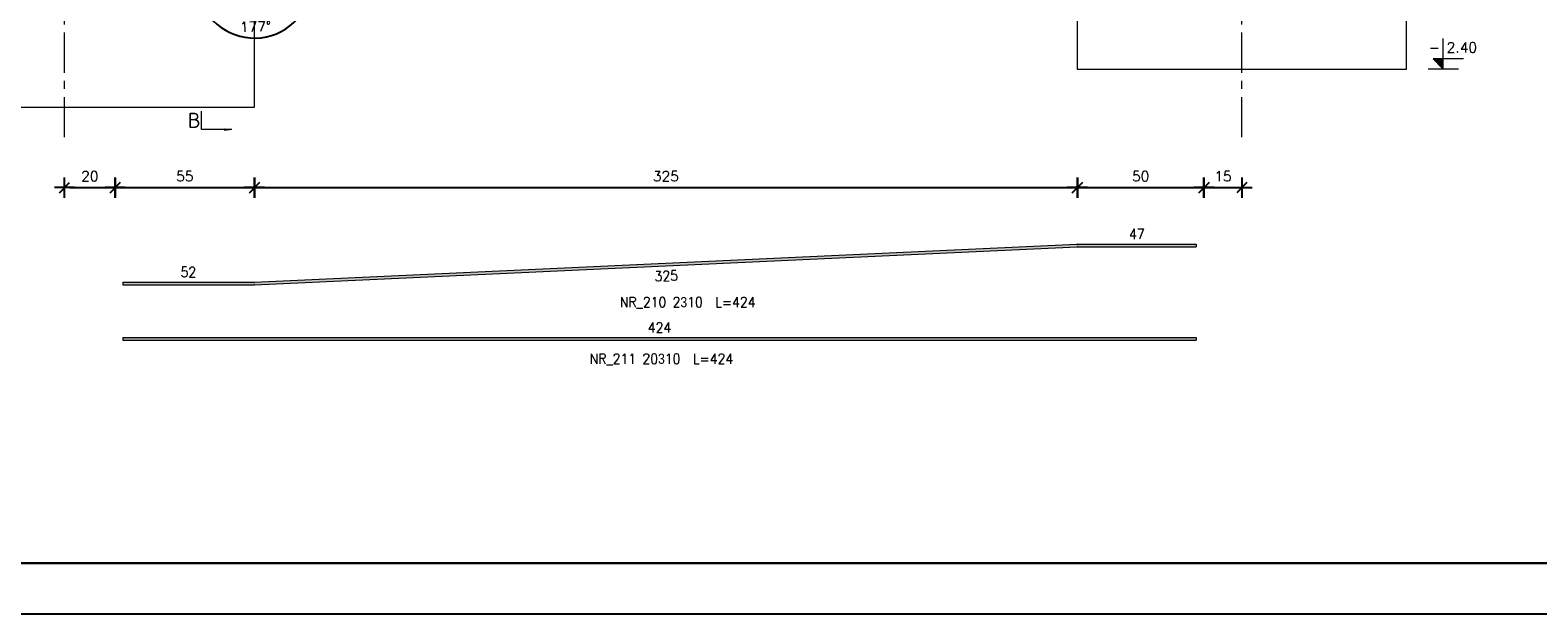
# Model space of a CAD drawing. Extents: x 252417 to 269709, y -146608 to -133214.
# Tile 2 of 14: x 255568 to 261522, y -146608 to -144305. Entities that reach past the tile are written whole.
import ezdxf
from ezdxf.enums import TextEntityAlignment as Align

# ---------------------------------------------------------------- set-up
doc = ezdxf.new("R2010")
doc.units = 0
doc.header["$LTSCALE"] = 5
doc.header["$MEASUREMENT"] = 0
doc.linetypes.add('CENTER', pattern=[50.8, 31.75, -6.35, 6.35, -6.35])
doc.layers.add('_FORMATKA', color=8, linetype='Continuous', lineweight=15, plot=False)
for name, color, linetype, lineweight in [('_RAMKA', 7, 'Continuous', 35), ('AutoCAD_Structural_Detailing_pręt wyrzucony', 7, 'Continuous', 13), ('AutoCAD_Structural_Detailing_symbole graficzne', 7, 'Continuous', 13), ('PS_DIM', 4, 'Continuous', 13), ('PS_SOLID', 7, 'Continuous', 20)]:
    doc.layers.add(name, color=color, linetype=linetype, lineweight=lineweight)
doc.styles.add('marta', font='simplex.shx', dxfattribs={"width": 0.8})
doc.styles.add('marta_B', font='isocpeur.ttf')
doc.styles.add('r-simplex', font='simplex.shx', dxfattribs={"width": 0.9})
doc.styles.add('styl2M', font='simplex.shx')
doc.dimstyles.new('RBCT DIM 20_M', dxfattribs={"dimtxt": 40, "dimasz": 20, "dimexe": 20, "dimexo": 150, "dimgap": 25, "dimtad": 1, "dimdec": 1, "dimlfac": 0.1, "dimzin": 9, "dimdsep": 46, "dimtxsty": 'styl2M', "dimblk": 'dimznak', "dimcen": 40, "dimse1": 1, "dimse2": 1, "dimclrd": 8, "dimclre": 8, "dimclrt": 4, "dimadec": 0, "dimazin": 0, "dimtfac": 1, "dimtdec": 1, "dimtix": 1, "dimtmove": 2, "dimatfit": 3, "dimldrblk": 'dimznak', "dimfxl": 5, "dimfxlon": 1, "dimarcsym": 0})

# ---------------------------------------------------------------- blocks, each defined once
blk = doc.blocks.new('dimznak')
at = {"color": 0}
for points in [[(-2, 0), (2, 0)], [(0, 2), (0, -2)]]:
    blk.add_lwpolyline(points, dxfattribs=at)
at = {"color": 3}
blk.add_lwpolyline([(1, 1), (-1, -1)], dxfattribs=at)
blk = doc.blocks.new('*D32')
at = {"color": 8, "lineweight": -2, "transparency": 16777216}
blk.add_arc((256453.5, -144108.4), 227.7, 187.67599, 354.96655, dxfattribs=at)
at = {"layer": 'Defpoints', "color": 0, "transparency": 16777216}
for p in [(259703.5, -143958.4), (255903.5, -144108.4), (256453.5, -144108.4), (256453.5, -144108.4), (256345.7, -144309)]:
    blk.add_point(p, dxfattribs=at)
at = {"color": 8, "lineweight": -2, "transparency": 16777216, "xscale": 20, "yscale": 20, "zscale": 20}
for p, rotation in [((256226, -144118.9), 95.15926971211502), ((256681.2, -144108.4), 87.48327558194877)]:
    blk.add_blockref('dimznak', p, dxfattribs=dict(at, rotation=rotation))
at = {"color": 4, "transparency": 16777216, "insert": (256457.7, -144291.1), "char_height": 40, "attachment_point": 5, "rotation": 1.32127, "style": 'styl2M'}
blk.add_mtext('177°', dxfattribs=at)
blk = doc.blocks.new('*D49')
at = {"color": 8, "lineweight": -2, "transparency": 16777216}
blk.add_line((255723.5, -144926.1), (255883.5, -144926.1), dxfattribs=at)
at = {"layer": 'Defpoints', "color": 0, "transparency": 16777216}
for p in [(255903.5, -144108.4), (255703.5, -144727.5), (255903.5, -144926.1)]:
    blk.add_point(p, dxfattribs=at)
at = {"color": 8, "lineweight": -2, "transparency": 16777216, "xscale": 20, "yscale": 20, "zscale": 20, "rotation": 180}
blk.add_blockref('dimznak', (255703.5, -144926.1), dxfattribs=at)
at = {"color": 8, "lineweight": -2, "transparency": 16777216, "xscale": 20, "yscale": 20, "zscale": 20}
blk.add_blockref('dimznak', (255903.5, -144926.1), dxfattribs=at)
at = {"color": 4, "transparency": 16777216, "insert": (255803.5, -144881.1), "char_height": 40, "attachment_point": 5, "style": 'styl2M'}
blk.add_mtext('20', dxfattribs=at)
blk = doc.blocks.new('*D50')
at = {"color": 8, "lineweight": -2, "transparency": 16777216}
blk.add_line((255923.5, -144926.1), (256433.5, -144926.1), dxfattribs=at)
at = {"layer": 'Defpoints', "color": 0, "transparency": 16777216}
for p in [(255903.5, -144108.4), (256453.5, -144608.4), (256453.5, -144926.1)]:
    blk.add_point(p, dxfattribs=at)
at = {"color": 8, "lineweight": -2, "transparency": 16777216, "xscale": 20, "yscale": 20, "zscale": 20, "rotation": 180}
blk.add_blockref('dimznak', (255903.5, -144926.1), dxfattribs=at)
at = {"color": 8, "lineweight": -2, "transparency": 16777216, "xscale": 20, "yscale": 20, "zscale": 20}
blk.add_blockref('dimznak', (256453.5, -144926.1), dxfattribs=at)
at = {"color": 4, "transparency": 16777216, "insert": (256178.5, -144881.1), "char_height": 40, "attachment_point": 5, "style": 'styl2M'}
blk.add_mtext('55', dxfattribs=at)
blk = doc.blocks.new('*D51')
at = {"color": 8, "lineweight": -2, "transparency": 16777216}
blk.add_line((256473.5, -144926.1), (259683.5, -144926.1), dxfattribs=at)
at = {"layer": 'Defpoints', "color": 0, "transparency": 16777216}
for p in [(259703.5, -144458.4), (256453.5, -144608.4), (259703.5, -144926.1)]:
    blk.add_point(p, dxfattribs=at)
at = {"color": 8, "lineweight": -2, "transparency": 16777216, "xscale": 20, "yscale": 20, "zscale": 20, "rotation": 180}
blk.add_blockref('dimznak', (256453.5, -144926.1), dxfattribs=at)
at = {"color": 8, "lineweight": -2, "transparency": 16777216, "xscale": 20, "yscale": 20, "zscale": 20}
blk.add_blockref('dimznak', (259703.5, -144926.1), dxfattribs=at)
at = {"color": 4, "transparency": 16777216, "insert": (258078.5, -144881.1), "char_height": 40, "attachment_point": 5, "style": 'styl2M'}
blk.add_mtext('325', dxfattribs=at)
blk = doc.blocks.new('*D52')
at = {"color": 8, "lineweight": -2, "transparency": 16777216}
blk.add_line((259723.5, -144926.1), (260183.5, -144926.1), dxfattribs=at)
at = {"layer": 'Defpoints', "color": 0, "transparency": 16777216}
for p in [(260203.5, -143958.4), (259703.5, -144458.4), (260203.5, -144926.1)]:
    blk.add_point(p, dxfattribs=at)
at = {"color": 8, "lineweight": -2, "transparency": 16777216, "xscale": 20, "yscale": 20, "zscale": 20, "rotation": 180}
blk.add_blockref('dimznak', (259703.5, -144926.1), dxfattribs=at)
at = {"color": 8, "lineweight": -2, "transparency": 16777216, "xscale": 20, "yscale": 20, "zscale": 20}
blk.add_blockref('dimznak', (260203.5, -144926.1), dxfattribs=at)
at = {"color": 4, "transparency": 16777216, "insert": (259953.5, -144881.1), "char_height": 40, "attachment_point": 5, "style": 'styl2M'}
blk.add_mtext('50', dxfattribs=at)
blk = doc.blocks.new('*D53')
at = {"color": 8, "lineweight": -2, "transparency": 16777216}
blk.add_line((260223.5, -144926.1), (260333.5, -144926.1), dxfattribs=at)
at = {"layer": 'Defpoints', "color": 0, "transparency": 16777216}
for p in [(260203.5, -143958.4), (260353.5, -143958.4), (260353.5, -144926.1)]:
    blk.add_point(p, dxfattribs=at)
at = {"color": 8, "lineweight": -2, "transparency": 16777216, "xscale": 20, "yscale": 20, "zscale": 20, "rotation": 180}
blk.add_blockref('dimznak', (260203.5, -144926.1), dxfattribs=at)
at = {"color": 8, "lineweight": -2, "transparency": 16777216, "xscale": 20, "yscale": 20, "zscale": 20}
blk.add_blockref('dimznak', (260353.5, -144926.1), dxfattribs=at)
at = {"color": 4, "transparency": 16777216, "insert": (260278.5, -144881.1), "char_height": 40, "attachment_point": 5, "style": 'styl2M'}
blk.add_mtext('15', dxfattribs=at)
blk = doc.blocks.new('*U17')
at = {"layer": '_FORMATKA', "lineweight": -3}
blk.add_lwpolyline([(-841, 0), (0, 0), (0, 594), (-841, 594)], close=True, dxfattribs=at)
at = {"layer": '_RAMKA', "lineweight": -3, "const_width": 0.5}
blk.add_lwpolyline([(-811, 10), (-10, 10), (-10, 584), (-811, 584)], close=True, dxfattribs=at)

msp = doc.modelspace()

# ---------------------------------------------------------------- hatches: boundary and pattern name
at = {"layer": 'AutoCAD_Structural_Detailing_pręt wyrzucony'}
for points in [[(256453.46, -145309.24), (256453, -145299.25), (259701.85, -145149.3), (259702.31, -145159.29)], [(259703.23, -145159.27), (259703.23, -145149.27), (260173.46, -145149.27), (260173.46, -145159.27)], [(255933.46, -145309.27), (255933.46, -145299.27), (256452.08, -145299.27), (256452.08, -145309.27)], [(255933.46, -145527.95), (255933.46, -145517.95), (260173.46, -145517.95), (260173.46, -145527.95)]]:
    msp.add_hatch(color=6, dxfattribs=at).paths.add_polyline_path(points, flags=0)
h = msp.add_hatch(color=6, dxfattribs=at)
edge = h.paths.add_edge_path(flags=0)
edge.add_line((259703.23, -145149.27), (259703.23, -145159.27))
edge.add_arc((259703.23, -145179.27), 20, 90, 92.642545)
edge.add_line((259702.31, -145159.29), (259701.85, -145149.3))
edge.add_arc((259703.23, -145179.27), 30, 450, 452.642545, ccw=False)
h = msp.add_hatch(color=6, dxfattribs=at)
edge = h.paths.add_edge_path(flags=0)
edge.add_line((256452.08, -145309.27), (256452.08, -145299.27))
edge.add_arc((256452.08, -145279.27), 20, -90, -87.357455)
edge.add_line((256453, -145299.25), (256453.46, -145309.24))
edge.add_arc((256452.08, -145279.27), 30, 270, 272.642545, ccw=False)
at = {"layer": 'AutoCAD_Structural_Detailing_symbole graficzne'}
msp.add_hatch(color=1, dxfattribs=at).paths.add_polyline_path([(261108.82, -144418.4), (261148.82, -144458.4), (261148.82, -144418.4)], flags=0)
at = {"layer": 'AutoCAD_Structural_Detailing_symbole graficzne', "linetype": 'Continuous', "lineweight": 0}
msp.add_hatch(color=7, dxfattribs=at).paths.add_polyline_path([(256364.83, -144696.69), (256334.83, -144696.69), (256334.83, -144692.41)], flags=0)

# ---------------------------------------------------------------- linework, layer by layer
at = {"layer": 'AutoCAD_Structural_Detailing_pręt wyrzucony', "color": 6}
for p, q in [((256453, -145299.25), (259701.85, -145149.3)), ((256453.46, -145309.24), (259702.31, -145159.29)), ((259703.23, -145149.27), (260173.46, -145149.27)), ((259703.23, -145159.27), (260173.46, -145159.27)), ((260173.46, -145149.27), (260173.46, -145159.27)), ((255933.46, -145299.27), (256452.08, -145299.27)), ((255933.46, -145299.27), (255933.46, -145309.27)), ((255933.46, -145309.27), (256452.08, -145309.27)), ((255933.46, -145517.95), (260173.46, -145517.95)), ((255933.46, -145517.95), (255933.46, -145527.95)), ((260173.46, -145517.95), (260173.46, -145527.95)), ((255933.46, -145527.95), (260173.46, -145527.95))]:
    msp.add_line(p, q, dxfattribs=at)
for centre, radius, start, end in [((259703.23, -145179.27), 30, 90, 92.642545), ((259703.23, -145179.27), 20, 90, 92.642545), ((256452.08, -145279.27), 20, 270, 272.642545), ((256452.08, -145279.27), 30, 270, 272.642545)]:
    msp.add_arc(centre, radius, start, end, dxfattribs=at)
at = {"layer": 'AutoCAD_Structural_Detailing_symbole graficzne', "color": 5, "linetype": 'CENTER'}
for p, q in [((255703.46, -144727.46), (255703.46, -141905.69)), ((260353.46, -144727.46), (260353.46, -141905.69))]:
    msp.add_line(p, q, dxfattribs=at)
at = {"layer": 'AutoCAD_Structural_Detailing_symbole graficzne', "color": 1}
for p, q in [((261148.82, -144458.4), (261148.82, -144338.4)), ((261228.82, -144418.4), (261108.82, -144418.4)), ((261108.82, -144418.4), (261148.82, -144458.4)), ((261208.82, -144458.4), (261088.82, -144458.4))]:
    msp.add_line(p, q, dxfattribs=at)
at = {"layer": 'AutoCAD_Structural_Detailing_symbole graficzne', "color": 7, "linetype": 'Continuous', "lineweight": 0}
for p, q in [((256244.83, -144696.69), (256244.83, -144624.69)), ((256364.83, -144696.69), (256244.83, -144696.69)), ((256334.83, -144696.69), (256334.83, -144700.97)), ((256364.83, -144696.69), (256334.83, -144700.97))]:
    msp.add_line(p, q, dxfattribs=at)
at = {"layer": 'PS_SOLID', "color": 9, "linetype": 'Continuous', "lineweight": 15}
for points in [[(260203.46, -143958.4), (259703.46, -143958.4), (259703.46, -144458.4), (261003.46, -144458.4), (261003.46, -143958.4), (260203.46, -143958.4)], [(255903.46, -144108.4), (255053.46, -144108.4), (255053.46, -144608.4), (256453.46, -144608.4), (256453.46, -144108.4), (255903.46, -144108.4)]]:
    msp.add_lwpolyline(points, dxfattribs=at)

# ---------------------------------------------------------------- block references
at = {"layer": 'PS_DIM', "xscale": 20, "yscale": 20, "zscale": 20}
msp.add_blockref('*U17', (269357.33, -146607.61), dxfattribs=at)

# ---------------------------------------------------------------- texts
at = {"layer": 'AutoCAD_Structural_Detailing_pręt wyrzucony', "color": 3, "char_height": 40, "attachment_point": 5, "style": 'r-simplex'}
for s, insert in [('47', (259938.34, -145109.27)), ('52', (256192.77, -145259.27)), ('NR_210 2\\Fdiam;3\\Fsimplex.shx;10  L=424', (258164.59, -145379.94)), ('424', (258053.46, -145477.95)), ('NR_211 20\\Fdiam;3\\Fsimplex.shx;10  L=424', (258061.02, -145603.21))]:
    msp.add_mtext(s, dxfattribs=dict(at, insert=insert))
at = {"layer": 'AutoCAD_Structural_Detailing_pręt wyrzucony', "color": 3, "insert": (258079.73, -145274.22), "char_height": 40, "attachment_point": 5, "rotation": 2.642545, "style": 'r-simplex'}
msp.add_mtext('325', dxfattribs=at)
at = {"layer": 'AutoCAD_Structural_Detailing_symbole graficzne', "color": 2, "style": 'marta'}
msp.add_text('-', height=40, dxfattribs=at).set_placement((261135.49, -144405.07), align=Align.BOTTOM_RIGHT)
msp.add_text('2.40 ', height=40, dxfattribs=at).set_placement((261162.15, -144405.07), align=Align.BOTTOM_LEFT)
at = {"layer": 'AutoCAD_Structural_Detailing_symbole graficzne', "color": 2, "insert": (256216.03, -144660.69), "char_height": 60, "attachment_point": 5, "style": 'marta_B'}
msp.add_mtext('B', dxfattribs=at)

# ---------------------------------------------------------------- dimensions: what is measured, and where the dimension line sits
dim = msp.add_angular_dim_2l(base=(256345.71, -144309.03), line1=((259703.46, -143958.4), (256453.46, -144108.4)), line2=((256453.46, -144108.4), (255903.46, -144108.4)), dimstyle='RBCT DIM 20_M')
dim.commit()
dim.dimension.update_dxf_attribs({"geometry": '*D32', "text_midpoint": (256457.67, -144291.08)})
for base, p1, p2, picture, middle in [((260203.46, -144926.08), (259703.46, -144458.4), (260203.46, -143958.4), '*D52', (259953.46, -144881.08)), ((260353.46, -144926.08), (260203.46, -143958.4), (260353.46, -143958.4), '*D53', (260278.46, -144881.08)), ((255903.46, -144926.08), (255703.46, -144727.46), (255903.46, -144108.4), '*D49', (255803.46, -144881.08)), ((256453.46, -144926.08), (255903.46, -144108.4), (256453.46, -144608.4), '*D50', (256178.46, -144881.08)), ((259703.46, -144926.08), (256453.46, -144608.4), (259703.46, -144458.4), '*D51', (258078.46, -144881.08))]:
    dim = msp.add_linear_dim(base=base, p1=p1, p2=p2, dimstyle='RBCT DIM 20_M')
    dim.commit()
    dim.dimension.update_dxf_attribs({"geometry": picture, "text_midpoint": middle})

doc.saveas('drawing.dxf')
